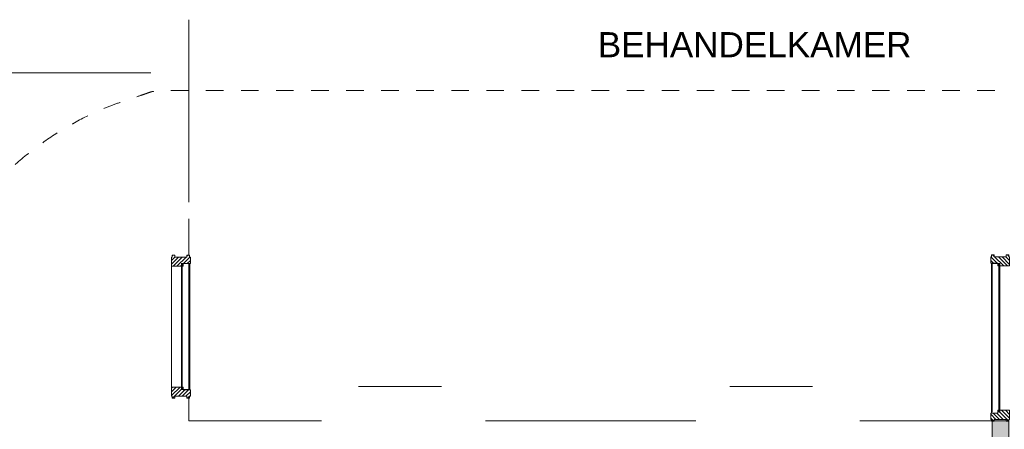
# Model space of a CAD drawing. Header units: millimetres. Extents: x -117530 to 51532, y -61772 to 24900.
# Tile 78 of 175: x -50126 to -44182, y -6195 to -3725. Entities that reach past the tile are written whole.
import ezdxf

# ---------------------------------------------------------------- set-up
doc = ezdxf.new("R2010")
doc.units = ezdxf.units.MM
doc.header["$LTSCALE"] = 254
doc.linetypes.add('Dash Style-6', pattern=[0.833282, 0.416718, -0.416565])
for name, color, linetype, lineweight in [('0.01 None', 7, 'Continuous', 0), ('HATCH_REACTORS', 7, 'Continuous', 0), ('LAYER21', 7, 'Continuous', 0), ('LAYER24', 7, 'Continuous', 0), ('LAYER31', 7, 'Continuous', 0), ('LAYER32', 7, 'Continuous', 0), ('LAYER49', 7, 'Continuous', 0), ('tekst', 7, 'Continuous', 0)]:
    doc.layers.add(name, color=color, linetype=linetype, lineweight=lineweight)
doc.styles.add('Arial', font='Arial')
pattern_1 = [(135, (11.314, 11.314), (11.3137084, 11.3137086), [])]

# ---------------------------------------------------------------- blocks, each defined once
blk = doc.blocks.new('Group-28-1')
at = {"layer": 'HATCH_REACTORS', "linetype": 'Continuous', "lineweight": 0}
blk.add_hatch(color=7, dxfattribs=at).paths.add_polyline_path([(-95786.8, 2527.1), (-95886.8, 2527.1), (-95886.8, -662.9), (-95786.8, -662.9)])
at = {"layer": 'LAYER32', "linetype": 'Continuous', "lineweight": 0}
h = blk.add_hatch(dxfattribs=at)
h.set_pattern_fill('ARKEY_normaala_23', style=0, pattern_type=2)
h.set_pattern_definition(pattern_1)
h.paths.add_polyline_path([(-95781.8, 3517.1), (-95786.8, 3517.1), (-95786.8, 3529.1), (-95802.8, 3529.1), (-95802.8, 3517.1), (-95874.8, 3517.1), (-95874.8, 3529.1), (-95890.8, 3529.1), (-95890.8, 3517.1), (-95895.8, 3517.1), (-95895.8, 3479.1), (-95852.8, 3479.1), (-95852.8, 3462.1), (-95781.8, 3462.1)])
h = blk.add_hatch(dxfattribs=at)
h.set_pattern_fill('ARKEY_normaala_23', style=0, pattern_type=2)
h.set_pattern_definition(pattern_1)
h.paths.add_polyline_path([(-95786.8, 2525.1), (-95786.8, 2537.1), (-95781.8, 2537.1), (-95781.8, 2592.1), (-95852.8, 2592.1), (-95852.8, 2575.1), (-95895.8, 2575.1), (-95895.8, 2537.1), (-95890.8, 2537.1), (-95890.8, 2525.1), (-95874.8, 2525.1), (-95874.8, 2537.1), (-95802.8, 2537.1), (-95802.8, 2525.1)])
at = {"layer": 'HATCH_REACTORS', "color": 2, "lineweight": 0, "flags": 128}
blk.add_lwpolyline([(-95786.8, 2527.1), (-95886.8, 2527.1), (-95886.8, -662.9), (-95786.8, -662.9)], close=True, dxfattribs=at)
at = {"layer": 'LAYER31', "color": 2, "linetype": 'Continuous', "lineweight": 0}
for p, q in [((-95891.8, 3477.1, -28800), (-95891.8, 2577.1, -28800)), ((-95886.8, 3477.1, -28800), (-95846.8, 3477.1, -28800)), ((-95846.8, 3477.1, -28800), (-95840.8, 3477.1, -28800)), ((-95841.8, 3477.1, -28800), (-95841.8, 2577.1, -28800))]:
    blk.add_line(p, q, dxfattribs=at)
at = {"layer": 'LAYER31', "color": 2, "linetype": 'Continuous', "lineweight": 0, "flags": 128}
for points in [[(-95846.8, 3462.1), (-95843.8, 3470.3), (-95846.8, 3478.6)], [(-95840.8, 3462.1), (-95840.8, 3478.6), (-95843.8, 3470.3)]]:
    blk.add_lwpolyline(points, close=True, dxfattribs=at)
at = {"layer": 'LAYER32', "color": 17, "linetype": 'Continuous', "lineweight": 0, "flags": 128}
for points in [[(-95781.8, 3517.1), (-95786.8, 3517.1), (-95786.8, 3529.1), (-95802.8, 3529.1), (-95802.8, 3517.1), (-95874.8, 3517.1), (-95874.8, 3529.1), (-95890.8, 3529.1), (-95890.8, 3517.1), (-95895.8, 3517.1), (-95895.8, 3479.1), (-95852.8, 3479.1), (-95852.8, 3462.1), (-95781.8, 3462.1)], [(-95786.8, 2525.1), (-95786.8, 2537.1), (-95781.8, 2537.1), (-95781.8, 2592.1), (-95852.8, 2592.1), (-95852.8, 2575.1), (-95895.8, 2575.1), (-95895.8, 2537.1), (-95890.8, 2537.1), (-95890.8, 2525.1), (-95874.8, 2525.1), (-95874.8, 2537.1), (-95802.8, 2537.1), (-95802.8, 2525.1)]]:
    blk.add_lwpolyline(points, close=True, dxfattribs=at)
at = {"layer": 'LAYER49', "color": 2, "linetype": 'Continuous', "lineweight": 0}
for p, q in [((-95886.8, 3477.1, -28800), (-95886.8, 2581.1, -28800)), ((-95846.8, 3477.1, -28800), (-95846.8, 2581.1, -28800))]:
    blk.add_line(p, q, dxfattribs=at)
blk = doc.blocks.new('LXF---BH')
at = {"layer": 'LAYER32', "linetype": 'Continuous', "lineweight": 0}
h = blk.add_hatch(dxfattribs=at)
h.set_pattern_fill('ARKEY_normaala_23', style=0, pattern_type=2)
h.set_pattern_definition(pattern_1)
h.paths.add_polyline_path([(12, 114), (67, 114), (67, 43), (50, 43), (50, 0), (12, 0), (12, 5), (0, 5), (0, 21), (12, 21), (12, 93), (0, 93), (0, 109), (12, 109)])
at = {"layer": 'LAYER32', "color": 17, "linetype": 'Continuous', "lineweight": 0, "flags": 128}
blk.add_lwpolyline([(12, 114), (67, 114), (67, 43), (50, 43), (50, 0), (12, 0), (12, 5), (0, 5), (0, 21), (12, 21), (12, 93), (0, 93), (0, 109), (12, 109), (12, 114)], close=True, dxfattribs=at)
blk = doc.blocks.new('RXF---BH')
at = {"layer": 'LAYER32', "linetype": 'Continuous', "lineweight": 0}
h = blk.add_hatch(dxfattribs=at)
h.set_pattern_fill('ARKEY_normaala_23', style=0, pattern_type=2)
h.set_pattern_definition(pattern_1)
h.paths.add_polyline_path([(-12, 114), (-67, 114), (-67, 43), (-50, 43), (-50, 0), (-12, 0), (-12, 5), (0, 5), (0, 21), (-12, 21), (-12, 93), (0, 93), (0, 109), (-12, 109)])
at = {"layer": 'LAYER32', "color": 17, "linetype": 'Continuous', "lineweight": 0, "flags": 128}
blk.add_lwpolyline([(-12, 114), (-67, 114), (-67, 43), (-50, 43), (-50, 0), (-12, 0), (-12, 5), (0, 5), (0, 21), (-12, 21), (-12, 93), (0, 93), (0, 109), (-12, 109), (-12, 114)], close=True, dxfattribs=at)

msp = doc.modelspace()

# ---------------------------------------------------------------- linework, layer by layer
at = {"layer": '0.01 None', "color": 1, "lineweight": 0}
for p, q in [((-48080, -5937.5, -28800), (-47580, -5937.5, -28800)), ((-45340, -5937.5, -28800), (-45840, -5937.5, -28800))]:
    msp.add_line(p, q, dxfattribs=at)
at = {"layer": '0.01 None', "color": 3, "linetype": 'Dash Style-6', "lineweight": 0}
msp.add_open_spline([(-41911.2, -4151.4, -28800), (-41437.7, -4151.4, -28800), (-40617.5, -4625, -28800), (-40143.9, -5445.2, -28800), (-40143.9, -5918.7, -28800), (-40143.9, -12987.8, -28800), (-40143.9, -13461.4, -28800), (-40617.5, -14281.6, -28800), (-41437.7, -14755.1, -28800), (-41911.2, -14755.1, -28800), (-48980.3, -14755.1, -28800), (-49453.9, -14755.1, -28800), (-50274.1, -14281.6, -28800), (-50747.6, -13461.4, -28800), (-50747.6, -12987.8, -28800), (-50747.6, -5918.7, -28800), (-50747.6, -5445.2, -28800), (-50274.1, -4625, -28800), (-49453.9, -4151.4, -28800), (-48980.3, -4151.4, -28800), (-41911.2, -4151.4, -28800)], degree=2, dxfattribs=at)
at = {"layer": 'LAYER21', "color": 2, "linetype": 'Continuous', "lineweight": 0}
for p, q in [((-48305, -6145, -28800), (-49105, -6145, -28800)), ((-47315, -6145, -28800), (-46045, -6145, -28800)), ((-44255, -6145, -28800), (-45055, -6145, -28800))]:
    msp.add_line(p, q, dxfattribs=at)
at = {"layer": 'LAYER24', "color": 2, "linetype": 'Continuous', "lineweight": 0}
for p, q in [((-49105, -4825, -28800), (-49105, -3725, -28800)), ((-49335, -4045, -28800), (-67505, -4045, -28800)), ((-49105, -5145, -28800), (-49105, -4925, -28800)), ((-49105, -6145, -28800), (-49105, -6005, -28800))]:
    msp.add_line(p, q, dxfattribs=at)
at = {"layer": 'LAYER31', "color": 2, "linetype": 'Continuous', "lineweight": 0}
for p, q in [((-49210, -5940, -28800), (-49210, -5214, -28800)), ((-49145, -5195, -28800), (-49151, -5195, -28800)), ((-49150, -5955, -28800), (-49150, -5195, -28800)), ((-49105, -5195, -28800), (-49145, -5195, -28800)), ((-49100, -5955, -28800), (-49100, -5195, -28800)), ((-44260, -5195, -28800), (-44260, -6095, -28800)), ((-44255, -5195, -28800), (-44215, -5195, -28800)), ((-44215, -5195, -28800), (-44209, -5195, -28800)), ((-44210, -5195, -28800), (-44210, -6095, -28800)), ((-49145, -5955, -28800), (-49151, -5955, -28800)), ((-49105, -5955, -28800), (-49145, -5955, -28800))]:
    msp.add_line(p, q, dxfattribs=at)
at = {"layer": 'LAYER49', "color": 2, "linetype": 'Continuous', "lineweight": 0}
for p, q in [((-49145, -5955, -28800), (-49145, -5199, -28800)), ((-49105, -5955, -28800), (-49105, -5199, -28800)), ((-44255, -5195, -28800), (-44255, -6091, -28800)), ((-44215, -5195, -28800), (-44215, -6091, -28800))]:
    msp.add_line(p, q, dxfattribs=at)

# ---------------------------------------------------------------- block references
at = {"layer": '0.01 None', "color": 1}
msp.add_blockref('Group-28-1', (51631.8, -8672.1), dxfattribs=at)
at = {"layer": 'LAYER32', "color": 2, "rotation": 90}
for name, p in [('RXF---BH', (-49096, -5145, -28800)), ('LXF---BH', (-49096, -6007, -28800))]:
    msp.add_blockref(name, p, dxfattribs=at)

# ---------------------------------------------------------------- texts
at = {"layer": 'tekst', "color": 1, "insert": (-46636.3, -3951.4, -28800), "char_height": 151.525, "attachment_point": 7, "line_spacing_factor": 1.431237, "style": 'Arial'}
msp.add_mtext('BEHANDELKAMER', dxfattribs=at)

doc.saveas('drawing.dxf')
